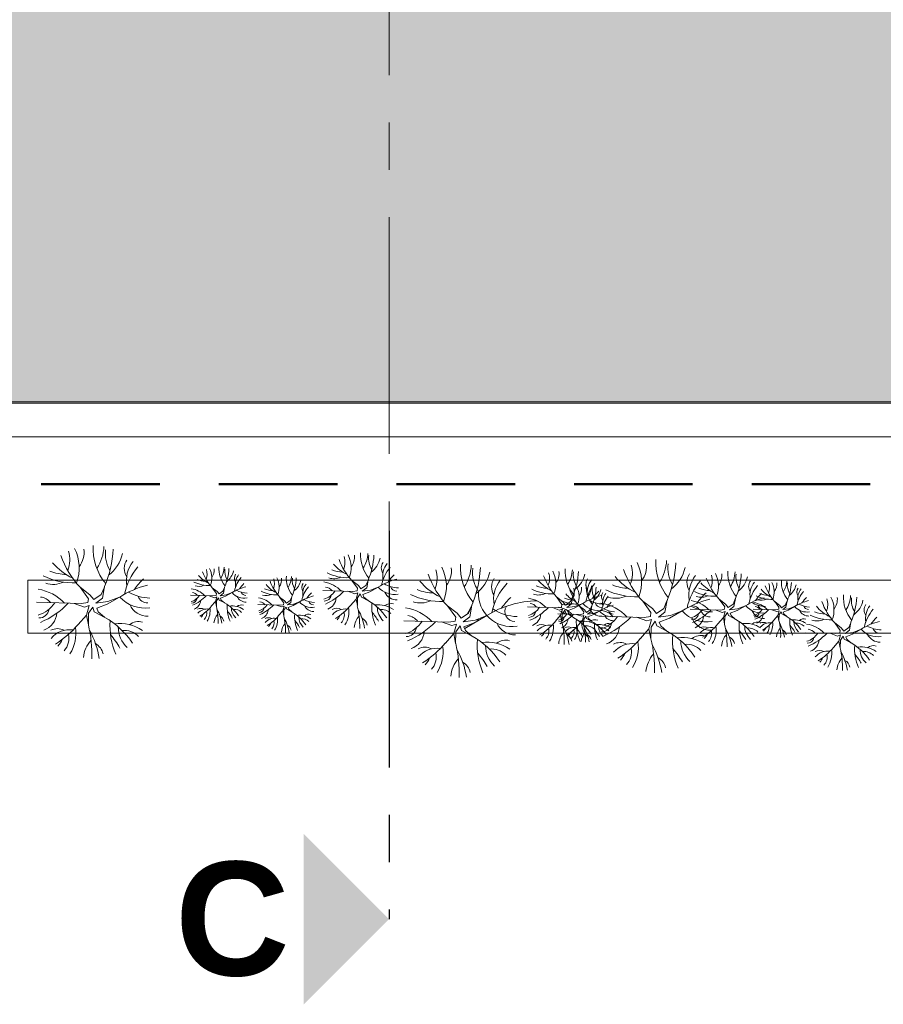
# Model space of a CAD drawing. Extents: x -25320 to 294860, y -9059 to 10983.
# Tile 47 of 58: x 26211 to 26302, y -5423 to -5319. Entities that reach past the tile are written whole.
import ezdxf

# ---------------------------------------------------------------- set-up
doc = ezdxf.new("R2010")
doc.units = 0
doc.header["$MEASUREMENT"] = 0
doc.linetypes.add('AXESx2', pattern=[4, 2.5, -0.5, 0.5, -0.5])
doc.linetypes.add('CACHE2', pattern=[0.1875, 0.125, -0.0625])
doc.layers.get('0').update_dxf_attribs({"color": 250, "lineweight": 0})
doc.layers.add('Aucune', color=7, linetype='Continuous', lineweight=5)
doc.styles.add('STYLE_GENERE_6', font='arialbd.ttf')

msp = doc.modelspace()

# ---------------------------------------------------------------- hatches: boundary and pattern name
h = msp.add_hatch(color=9)
h.dxf.hatch_style = 1
h.paths.add_polyline_path([(26313.92, -5235.77), (26148.71, -5235.77), (26148.71, -5315.55), (26209.88, -5315.55), (26209.88, -5358.9), (26315.53, -5358.9), (26315.53, -5318.54), (26315.53, -5237.92)])
h.paths.add_polyline_path([(26327.83, -5235.77), (26322.86, -5235.77), (26316.03, -5238.24), (26316.03, -5251.32), (26327.83, -5251.32)])
h.paths.add_polyline_path([(26319.83, -5235.77), (26314.55, -5235.77), (26315.66, -5237.26)])
h.paths.add_polyline_path([(26327.83, -5251.82), (26316.03, -5251.82), (26316.03, -5264.62), (26327.83, -5264.62)])
h.paths.add_polyline_path([(26327.83, -5265.12), (26316.03, -5265.12), (26316.03, -5277.92), (26327.83, -5277.92)])
h.paths.add_polyline_path([(26327.83, -5278.42), (26316.03, -5278.42), (26316.03, -5291.22), (26327.83, -5291.22)])
h.paths.add_polyline_path([(26327.83, -5291.72), (26316.03, -5291.72), (26316.03, -5304.52), (26327.83, -5304.52)])
h.paths.add_polyline_path([(26327.83, -5305.02), (26316.03, -5305.02), (26316.03, -5317.82), (26327.83, -5317.82)])
h.paths.add_polyline_path([(26327.83, -5319.09), (26316.03, -5319.09), (26316.03, -5331.84), (26327.83, -5331.84)])
h.paths.add_polyline_path([(26327.83, -5332.39), (26316.03, -5332.39), (26316.03, -5345.14), (26327.83, -5345.14)])
h.paths.add_polyline_path([(26327.83, -5345.69), (26316.03, -5345.69), (26316.03, -5358.44), (26327.83, -5358.44)])

# ---------------------------------------------------------------- linework, layer by layer
at = {"linetype": 'AXESx2', "ltscale": 10}
msp.add_line((26249.71, -5099.4), (26249.71, -5372.51), dxfattribs=at)
at = {"color": 253, "linetype": 'Continuous', "lineweight": 20}
for p, q in [((26209.88, -5358.9), (26328.33, -5358.9)), ((26209.88, -5359.05), (26315.53, -5359.05)), ((26206.3, -5362.59), (26328.24, -5362.59)), ((26211.58, -5377.73), (26211.58, -5383.32)), ((26325.74, -5377.73), (26211.58, -5377.73)), ((26211.58, -5377.73), (26328.32, -5377.73)), ((26246.48, -5378.29), (26245.79, -5377.77)), ((26246.37, -5378.57), (26245.79, -5377.77)), ((26247.27, -5378.28), (26247.5, -5377.75)), ((26247.36, -5378.54), (26247.51, -5377.71)), ((26218.14, -5379.26), (26217.11, -5378.47)), ((26217.98, -5379.68), (26217.11, -5378.47)), ((26219.33, -5379.24), (26219.68, -5378.45)), ((26219.46, -5379.63), (26219.69, -5378.38)), ((26231.57, -5378.91), (26231.06, -5378.52)), ((26231.49, -5379.12), (26231.06, -5378.52)), ((26231.57, -5378.91), (26231.78, -5379.18)), ((26231.78, -5379.18), (26232.17, -5378.9)), ((26232.17, -5378.9), (26232.34, -5378.51)), ((26232.23, -5379.1), (26232.34, -5378.48)), ((26242.73, -5378.82), (26245.89, -5378.92)), ((26245.37, -5378.9), (26246.09, -5379.16)), ((26245.89, -5378.92), (26246.34, -5378.85)), ((26246.34, -5378.85), (26246.37, -5378.57)), ((26246.48, -5378.29), (26246.75, -5378.64)), ((26246.75, -5378.64), (26247.27, -5378.28)), ((26247.36, -5378.54), (26246.89, -5378.88)), ((26246.89, -5378.88), (26247.75, -5378.78)), ((26248.57, -5378.46), (26247.68, -5378.97)), ((26247.75, -5378.78), (26248.57, -5378.46)), ((26217.93, -5380.09), (26217.98, -5379.68)), ((26218.14, -5379.26), (26218.56, -5379.78)), ((26218.56, -5379.78), (26219.33, -5379.24)), ((26219.46, -5379.63), (26218.77, -5380.14)), ((26218.77, -5380.14), (26220.05, -5379.98)), ((26221.28, -5379.5), (26219.95, -5380.27)), ((26220.05, -5379.98), (26221.28, -5379.5)), ((26228.76, -5379.31), (26231.13, -5379.38)), ((26230.74, -5379.37), (26231.28, -5379.57)), ((26230.95, -5380.48), (26231.39, -5379.98)), ((26231.13, -5379.38), (26231.47, -5379.33)), ((26231.28, -5379.57), (26231.53, -5379.49)), ((26231.39, -5379.98), (26231.53, -5379.49)), ((26231.39, -5379.98), (26231.49, -5380.5)), ((26231.47, -5379.33), (26231.49, -5379.12)), ((26231.51, -5379.89), (26231.49, -5380.5)), ((26231.72, -5379.58), (26231.51, -5379.89)), ((26231.8, -5379.82), (26231.72, -5379.58)), ((26231.8, -5379.82), (26232.37, -5380.12)), ((26232.23, -5379.1), (26231.88, -5379.36)), ((26231.88, -5379.36), (26232.52, -5379.28)), ((26232.47, -5379.42), (26231.93, -5379.62)), ((26231.93, -5379.62), (26232.01, -5379.82)), ((26232.34, -5380.1), (26232.01, -5379.82)), ((26233.14, -5379.04), (26232.47, -5379.42)), ((26232.52, -5379.28), (26233.14, -5379.04)), ((26238.69, -5379.89), (26238.17, -5379.5)), ((26238.61, -5380.1), (26238.17, -5379.5)), ((26238.69, -5379.89), (26238.89, -5380.16)), ((26238.89, -5380.16), (26239.28, -5379.88)), ((26239.28, -5379.88), (26239.45, -5379.49)), ((26239.35, -5380.08), (26239.46, -5379.46)), ((26245.65, -5380.39), (26246.23, -5379.72)), ((26246.09, -5379.16), (26246.42, -5379.06)), ((26246.23, -5379.72), (26246.42, -5379.06)), ((26246.23, -5379.72), (26246.37, -5380.41)), ((26246.39, -5379.6), (26246.37, -5380.41)), ((26246.68, -5379.18), (26246.39, -5379.6)), ((26246.79, -5379.5), (26246.68, -5379.18)), ((26246.79, -5379.5), (26247.54, -5379.9)), ((26247.68, -5378.97), (26246.96, -5379.24)), ((26246.96, -5379.24), (26247.07, -5379.5)), ((26247.5, -5379.88), (26247.07, -5379.5)), ((26268.07, -5380.01), (26267.38, -5379.48)), ((26267.96, -5380.29), (26267.38, -5379.48)), ((26268.35, -5380.36), (26268.86, -5379.99)), ((26268.86, -5379.99), (26269.09, -5379.47)), ((26268.95, -5380.26), (26269.1, -5379.43)), ((26277.51, -5380.73), (26276.49, -5379.94)), ((26277.36, -5381.15), (26276.49, -5379.94)), ((26278.7, -5380.71), (26279.05, -5379.92)), ((26278.84, -5381.1), (26279.06, -5379.85)), ((26285.24, -5380.25), (26284.56, -5379.73)), ((26285.14, -5380.53), (26284.56, -5379.73)), ((26286.03, -5380.24), (26286.26, -5379.71)), ((26286.12, -5380.51), (26286.27, -5379.67)), ((26290.95, -5380.38), (26290.43, -5379.99)), ((26290.87, -5380.59), (26290.43, -5379.99)), ((26291.54, -5380.37), (26291.71, -5379.98)), ((26291.61, -5380.57), (26291.72, -5379.95)), ((26212.52, -5380.04), (26217.25, -5380.2)), ((26216.47, -5380.17), (26217.57, -5380.56)), ((26217.25, -5380.2), (26217.93, -5380.09)), ((26217.57, -5380.56), (26218.05, -5380.41)), ((26217.78, -5381.4), (26218.05, -5380.41)), ((26218.44, -5380.59), (26218.01, -5381.21)), ((26218.6, -5381.07), (26218.44, -5380.59)), ((26219.95, -5380.27), (26218.86, -5380.68)), ((26218.86, -5380.68), (26219.02, -5381.07)), ((26235.88, -5380.29), (26238.24, -5380.36)), ((26237.85, -5380.35), (26238.4, -5380.55)), ((26238.06, -5381.46), (26238.5, -5380.96)), ((26238.24, -5380.36), (26238.58, -5380.31)), ((26238.4, -5380.55), (26238.64, -5380.47)), ((26238.5, -5380.96), (26238.64, -5380.47)), ((26238.5, -5380.96), (26238.61, -5381.48)), ((26238.58, -5380.31), (26238.61, -5380.1)), ((26238.62, -5380.87), (26238.61, -5381.48)), ((26238.84, -5380.56), (26238.62, -5380.87)), ((26238.92, -5380.8), (26238.84, -5380.56)), ((26238.92, -5380.8), (26239.48, -5381.1)), ((26239.35, -5380.08), (26239, -5380.34)), ((26239, -5380.34), (26239.64, -5380.26)), ((26239.59, -5380.4), (26239.05, -5380.6)), ((26239.05, -5380.6), (26239.13, -5380.8)), ((26239.45, -5381.08), (26239.13, -5380.8)), ((26240.26, -5380.02), (26239.59, -5380.4)), ((26239.64, -5380.26), (26240.26, -5380.02)), ((26256.9, -5381.22), (26255.88, -5380.43)), ((26256.75, -5381.64), (26255.88, -5380.43)), ((26258.09, -5381.2), (26258.44, -5380.41)), ((26258.23, -5381.59), (26258.45, -5380.35)), ((26264.32, -5380.53), (26267.48, -5380.63)), ((26266.96, -5380.62), (26267.68, -5380.88)), ((26267.48, -5380.63), (26267.93, -5380.57)), ((26267.68, -5380.88), (26268.01, -5380.78)), ((26267.82, -5381.43), (26268.01, -5380.78)), ((26267.93, -5380.57), (26267.96, -5380.29)), ((26268.27, -5380.9), (26267.98, -5381.31)), ((26268.07, -5380.01), (26268.35, -5380.36)), ((26268.38, -5381.22), (26268.27, -5380.9)), ((26268.95, -5380.26), (26268.48, -5380.6)), ((26268.48, -5380.6), (26269.34, -5380.49)), ((26269.27, -5380.68), (26268.55, -5380.95)), ((26268.55, -5380.95), (26268.66, -5381.22)), ((26270.16, -5380.17), (26269.27, -5380.68)), ((26269.34, -5380.49), (26270.16, -5380.17)), ((26270.34, -5380.87), (26269.82, -5380.48)), ((26270.26, -5381.08), (26269.82, -5380.48)), ((26270.34, -5380.87), (26270.54, -5381.14)), ((26270.54, -5381.14), (26270.93, -5380.86)), ((26270.93, -5380.86), (26271.1, -5380.47)), ((26271, -5381.06), (26271.11, -5380.44)), ((26271.91, -5381), (26271.24, -5381.38)), ((26271.29, -5381.24), (26271.91, -5381)), ((26277.51, -5380.73), (26277.93, -5381.25)), ((26277.93, -5381.25), (26278.7, -5380.71)), ((26280.66, -5380.97), (26279.32, -5381.74)), ((26279.42, -5381.45), (26280.66, -5380.97)), ((26281.49, -5380.78), (26284.65, -5380.88)), ((26284.13, -5380.86), (26284.86, -5381.12)), ((26284.65, -5380.88), (26285.1, -5380.81)), ((26284.86, -5381.12), (26285.18, -5381.02)), ((26285, -5381.68), (26285.18, -5381.02)), ((26285.1, -5380.81), (26285.14, -5380.53)), ((26285.24, -5380.25), (26285.52, -5380.6)), ((26285.52, -5380.6), (26286.03, -5380.24)), ((26286.12, -5380.51), (26285.66, -5380.85)), ((26285.66, -5380.85), (26286.51, -5380.74)), ((26286.45, -5380.93), (26285.72, -5381.2)), ((26287.34, -5380.42), (26286.45, -5380.93)), ((26286.51, -5380.74), (26287.34, -5380.42)), ((26288.14, -5380.78), (26290.5, -5380.85)), ((26290.11, -5380.84), (26290.66, -5381.04)), ((26290.5, -5380.85), (26290.84, -5380.8)), ((26290.66, -5381.04), (26290.9, -5380.96)), ((26290.76, -5381.45), (26290.9, -5380.96)), ((26290.84, -5380.8), (26290.87, -5380.59)), ((26290.95, -5380.38), (26291.15, -5380.65)), ((26291.15, -5380.65), (26291.54, -5380.37)), ((26291.61, -5380.57), (26291.26, -5380.83)), ((26291.26, -5380.83), (26291.9, -5380.75)), ((26291.85, -5380.89), (26291.3, -5381.09)), ((26292.52, -5380.51), (26291.85, -5380.89)), ((26291.9, -5380.75), (26292.52, -5380.51)), ((26216.9, -5382.4), (26217.78, -5381.4)), ((26217.78, -5381.4), (26217.98, -5382.44)), ((26218.01, -5381.21), (26217.98, -5382.44)), ((26218.6, -5381.07), (26219.73, -5381.67)), ((26219.67, -5381.64), (26219.02, -5381.07)), ((26251.28, -5382), (26256.02, -5382.16)), ((26256.02, -5382.16), (26256.7, -5382.05)), ((26256.7, -5382.05), (26256.75, -5381.64)), ((26256.9, -5381.22), (26257.32, -5381.74)), ((26257.32, -5381.74), (26258.09, -5381.2)), ((26258.23, -5381.59), (26257.53, -5382.11)), ((26257.53, -5382.11), (26259.33, -5381.88)), ((26260.05, -5381.46), (26257.7, -5382.81)), ((26258.81, -5381.94), (26260.05, -5381.46)), ((26267.24, -5382.1), (26267.82, -5381.43)), ((26267.53, -5381.27), (26269.89, -5381.34)), ((26267.82, -5381.43), (26267.96, -5382.13)), ((26267.98, -5381.31), (26267.96, -5382.13)), ((26268.38, -5381.22), (26269.13, -5381.61)), ((26269.09, -5381.59), (26268.66, -5381.22)), ((26269.5, -5381.33), (26270.05, -5381.53)), ((26269.71, -5382.44), (26270.15, -5381.94)), ((26269.89, -5381.34), (26270.23, -5381.29)), ((26270.05, -5381.53), (26270.29, -5381.45)), ((26270.15, -5381.94), (26270.29, -5381.45)), ((26270.15, -5381.94), (26270.25, -5382.46)), ((26270.23, -5381.29), (26270.26, -5381.08)), ((26270.27, -5381.85), (26270.25, -5382.46)), ((26270.49, -5381.54), (26270.27, -5381.85)), ((26270.57, -5381.78), (26270.49, -5381.54)), ((26270.57, -5381.78), (26271.13, -5382.08)), ((26271, -5381.06), (26270.65, -5381.32)), ((26270.65, -5381.32), (26271.29, -5381.24)), ((26271.24, -5381.38), (26270.7, -5381.58)), ((26270.7, -5381.58), (26270.78, -5381.78)), ((26271.1, -5382.06), (26270.78, -5381.78)), ((26271.89, -5381.51), (26276.63, -5381.67)), ((26275.85, -5381.64), (26276.94, -5382.03)), ((26276.63, -5381.67), (26277.31, -5381.56)), ((26276.94, -5382.03), (26277.43, -5381.88)), ((26277.15, -5382.87), (26277.43, -5381.88)), ((26277.31, -5381.56), (26277.36, -5381.15)), ((26277.82, -5382.06), (26277.38, -5382.68)), ((26277.98, -5382.55), (26277.82, -5382.06)), ((26278.84, -5381.1), (26278.14, -5381.62)), ((26278.14, -5381.62), (26279.42, -5381.45)), ((26279.32, -5381.74), (26278.23, -5382.15)), ((26284.41, -5382.35), (26285, -5381.68)), ((26285, -5381.68), (26285.13, -5382.37)), ((26285.15, -5381.56), (26285.13, -5382.37)), ((26285.44, -5381.15), (26285.15, -5381.56)), ((26285.55, -5381.47), (26285.44, -5381.15)), ((26285.55, -5381.47), (26286.3, -5381.86)), ((26285.72, -5381.2), (26285.83, -5381.46)), ((26286.26, -5381.84), (26285.83, -5381.46)), ((26290.32, -5381.95), (26290.76, -5381.45)), ((26290.76, -5381.45), (26290.86, -5381.97)), ((26290.88, -5381.36), (26290.86, -5381.97)), ((26291.1, -5381.05), (26290.88, -5381.36)), ((26291.18, -5381.29), (26291.1, -5381.05)), ((26291.18, -5381.29), (26291.74, -5381.59)), ((26291.3, -5381.09), (26291.39, -5381.29)), ((26291.71, -5381.57), (26291.39, -5381.29)), ((26255.24, -5382.13), (26256.33, -5382.52)), ((26256.33, -5382.52), (26256.82, -5382.37)), ((26256.54, -5383.36), (26256.82, -5382.37)), ((26257.21, -5382.55), (26256.77, -5383.17)), ((26257.37, -5383.04), (26257.21, -5382.55)), ((26257.37, -5383.04), (26258.49, -5383.63)), ((26258.71, -5382.23), (26257.62, -5382.64)), ((26257.62, -5382.64), (26257.79, -5383.03)), ((26258.43, -5383.6), (26257.79, -5383.03)), ((26276.27, -5383.87), (26277.15, -5382.87)), ((26277.15, -5382.87), (26277.35, -5383.91)), ((26277.38, -5382.68), (26277.35, -5383.91)), ((26277.98, -5382.55), (26279.1, -5383.14)), ((26278.23, -5382.15), (26278.4, -5382.54)), ((26279.04, -5383.11), (26278.4, -5382.54)), ((26297.44, -5382.75), (26296.75, -5382.22)), ((26297.33, -5383.03), (26296.75, -5382.22)), ((26297.3, -5383.3), (26297.33, -5383.03)), ((26297.44, -5382.75), (26297.71, -5383.1)), ((26297.71, -5383.1), (26298.23, -5382.73)), ((26298.32, -5383), (26297.85, -5383.34)), ((26298.23, -5382.73), (26298.46, -5382.21)), ((26298.32, -5383), (26298.47, -5382.16)), ((26299.53, -5382.91), (26298.64, -5383.42)), ((26298.71, -5383.23), (26299.53, -5382.91)), ((26211.58, -5383.32), (26325.74, -5383.32)), ((26211.58, -5383.32), (26325.58, -5383.32)), ((26255.66, -5384.36), (26256.54, -5383.36)), ((26256.54, -5383.36), (26256.74, -5384.4)), ((26256.77, -5383.17), (26256.74, -5384.4)), ((26293.69, -5383.27), (26296.84, -5383.37)), ((26296.33, -5383.36), (26297.05, -5383.62)), ((26296.84, -5383.37), (26297.3, -5383.3)), ((26297.05, -5383.62), (26297.38, -5383.51)), ((26297.19, -5384.17), (26297.38, -5383.51)), ((26297.35, -5384.05), (26297.33, -5384.87)), ((26297.64, -5383.64), (26297.35, -5384.05)), ((26297.75, -5383.96), (26297.64, -5383.64)), ((26297.75, -5383.96), (26298.49, -5384.35)), ((26297.85, -5383.34), (26298.71, -5383.23)), ((26298.64, -5383.42), (26297.91, -5383.69)), ((26297.91, -5383.69), (26298.03, -5383.95)), ((26298.46, -5384.33), (26298.03, -5383.95)), ((26296.61, -5384.84), (26297.19, -5384.17)), ((26297.19, -5384.17), (26297.33, -5384.87))]:
    msp.add_line(p, q, dxfattribs=at)
at = {"linetype": 'CACHE2', "lineweight": 50, "ltscale": 100}
msp.add_line((26488.01, -5367.58), (26137.81, -5367.58), dxfattribs=at)
at = {"linetype": 'AXESx2', "lineweight": 30, "ltscale": 10}
msp.add_line((26249.71, -5372.51), (26249.71, -5413.52), dxfattribs=at)
at = {"color": 253, "linetype": 'Continuous', "lineweight": 20}
for centre, radius, start, end in [((26213.03, -5375.56), 2.99, 337.868, 17.4539), ((26212.58, -5376.41), 4.43, 338.9231, 27.1434), ((26214.92, -5374.74), 2.61, 323.1198, 6.3155), ((26224.28, -5374.4), 5.79, 176.6114, 219.4557), ((26215.03, -5373.96), 4.6, 326.7916, 357.4658), ((26209.09, -5373.84), 11.53, 336.7777, 357.021), ((26223.32, -5374.92), 3.55, 173.3952, 210.402), ((26224.2, -5371.89), 9.68, 199.569, 222.8565), ((26217.84, -5374.12), 3.82, 306.5637, 348.1078), ((26223.35, -5376.48), 1.58, 146.0707, 212.3963), ((26225.28, -5377.79), 3.29, 141.8825, 189.8004), ((26250.52, -5373.38), 6.45, 199.569, 222.8565), ((26243.07, -5375.83), 1.99, 337.868, 17.4539), ((26242.77, -5376.4), 2.95, 338.9231, 27.1434), ((26244.33, -5375.28), 1.74, 323.1198, 6.3155), ((26250.57, -5375.05), 3.86, 176.6114, 219.4557), ((26244.41, -5374.76), 3.07, 326.7916, 357.4658), ((26240.44, -5374.68), 7.69, 336.7777, 357.021), ((26249.93, -5375.4), 2.37, 173.3952, 210.402), ((26246.28, -5374.87), 2.55, 306.5637, 348.1078), ((26283.66, -5375.87), 5.79, 176.6114, 219.4557), ((26274.41, -5375.43), 4.6, 326.7916, 357.4658), ((26215.86, -5371.89), 5.24, 248.2667, 267.9274), ((26219.16, -5371.68), 6.49, 220.2933, 244.1841), ((26228.28, -5380.59), 6.63, 139.9749, 167.9252), ((26234.6, -5375.23), 4.84, 199.569, 222.8565), ((26229.02, -5377.06), 1.49, 337.868, 17.4539), ((26228.79, -5377.49), 2.21, 338.9231, 27.1434), ((26229.96, -5376.66), 1.3, 323.1198, 6.3155), ((26234.64, -5376.48), 2.89, 176.6114, 219.4557), ((26230.02, -5376.26), 2.3, 326.7916, 357.4658), ((26227.05, -5376.2), 5.77, 336.7777, 357.021), ((26234.16, -5376.75), 1.78, 173.3952, 210.402), ((26231.42, -5376.35), 1.91, 306.5637, 348.1078), ((26244.96, -5373.38), 3.49, 248.2667, 267.9274), ((26247.16, -5373.24), 4.32, 220.2933, 244.1841), ((26249.95, -5376.44), 1.05, 146.0707, 212.3963), ((26253.23, -5379.18), 4.42, 139.9749, 167.9252), ((26251.23, -5377.32), 2.19, 141.8825, 189.8004), ((26251.8, -5377.52), 2.99, 337.868, 17.4539), ((26251.34, -5378.38), 4.43, 338.9231, 27.1434), ((26253.69, -5376.7), 2.61, 323.1198, 6.3155), ((26263.05, -5376.36), 5.79, 176.6114, 219.4557), ((26253.8, -5375.92), 4.6, 326.7916, 357.4658), ((26247.85, -5375.8), 11.53, 331.7752, 357.021), ((26262.08, -5376.88), 3.55, 173.3952, 215.0009), ((26256.61, -5376.08), 3.82, 306.5637, 348.1078), ((26264.36, -5378.11), 2.95, 338.9231, 27.1434), ((26265.92, -5377), 1.74, 323.1198, 6.3155), ((26272.16, -5376.77), 3.86, 176.6114, 219.4557), ((26266, -5376.48), 3.07, 326.7916, 357.4658), ((26262.03, -5376.39), 7.69, 336.7777, 357.021), ((26271.52, -5377.12), 2.37, 173.3952, 210.402), ((26283.58, -5373.36), 9.68, 199.569, 222.8565), ((26272.41, -5377.03), 2.99, 337.868, 17.4539), ((26271.95, -5377.89), 4.43, 338.9231, 27.1434), ((26274.29, -5376.21), 2.61, 323.1198, 6.3155), ((26268.46, -5375.31), 11.53, 336.7777, 357.021), ((26282.69, -5376.39), 3.55, 173.3952, 210.402), ((26277.22, -5375.59), 3.82, 306.5637, 348.1078), ((26289.34, -5377.01), 3.86, 176.6114, 219.4557), ((26283.17, -5376.72), 3.07, 326.7916, 357.4658), ((26216.46, -5370.48), 7.53, 244.3449, 271.8835), ((26227.93, -5382.15), 6.15, 132.048, 145.8622), ((26230.73, -5374.52), 3.77, 244.3449, 271.8835), ((26230.43, -5375.23), 2.62, 248.2667, 267.9274), ((26232.08, -5375.12), 3.24, 220.2933, 244.1841), ((26234.18, -5377.52), 0.79, 146.0707, 212.3963), ((26236.64, -5379.58), 3.32, 139.9749, 167.9252), ((26235.14, -5378.18), 1.65, 141.8825, 189.8004), ((26241.72, -5376.21), 4.84, 199.569, 222.8565), ((26236.13, -5378.04), 1.49, 337.868, 17.4539), ((26235.91, -5378.47), 2.21, 338.9231, 27.1434), ((26237.08, -5377.64), 1.3, 323.1198, 6.3155), ((26241.76, -5377.46), 2.89, 176.6114, 219.4557), ((26237.13, -5377.24), 2.3, 326.7916, 357.4658), ((26234.16, -5377.18), 5.77, 336.7777, 357.021), ((26241.28, -5377.73), 1.78, 173.3952, 210.402), ((26238.54, -5377.33), 1.91, 306.5637, 348.1078), ((26242.32, -5381.16), 3.29, 43.7846, 81.0925), ((26245.36, -5372.44), 5.02, 244.3449, 271.8835), ((26243.89, -5375.84), 1.73, 252.334, 295.0906), ((26252.16, -5384.16), 6.74, 104.0359, 122.1743), ((26253, -5380.22), 4.1, 132.048, 145.8622), ((26257.92, -5373.64), 6.49, 220.2933, 244.1841), ((26262.97, -5373.85), 9.68, 199.569, 222.8565), ((26262.12, -5378.44), 1.58, 146.0707, 212.3963), ((26264.04, -5379.75), 3.29, 141.8825, 189.8004), ((26268.75, -5374.95), 4.32, 220.2933, 244.1841), ((26272.11, -5375.09), 6.45, 199.569, 222.8565), ((26264.66, -5377.54), 1.99, 337.868, 17.4539), ((26267.87, -5376.58), 2.55, 306.5637, 348.1078), ((26271.54, -5378.16), 1.05, 146.0707, 212.3963), ((26272.82, -5379.03), 2.19, 141.8825, 189.8004), ((26278.53, -5373.15), 6.49, 220.2933, 244.1841), ((26282.73, -5377.95), 1.58, 146.0707, 212.3963), ((26287.65, -5382.06), 6.63, 139.9749, 167.9252), ((26284.65, -5379.26), 3.29, 141.8825, 189.8004), ((26289.28, -5375.34), 6.45, 199.569, 222.8565), ((26281.84, -5377.79), 1.99, 337.868, 17.4539), ((26281.53, -5378.36), 2.95, 338.9231, 27.1434), ((26283.1, -5377.24), 1.74, 323.1198, 6.3155), ((26279.21, -5376.64), 7.69, 336.7777, 357.021), ((26288.69, -5377.36), 2.37, 173.3952, 210.402), ((26285.04, -5376.83), 2.55, 306.5637, 348.1078), ((26288.72, -5378.4), 1.05, 146.0707, 212.3963), ((26290, -5379.28), 2.19, 141.8825, 189.8004), ((26294.02, -5377.95), 2.89, 176.6114, 219.4557), ((26289.39, -5377.73), 2.3, 326.7916, 357.4658), ((26211.91, -5383.56), 4.94, 43.7846, 81.0925), ((26214.26, -5375.58), 2.59, 252.334, 295.0906), ((26226.67, -5388.06), 10.11, 104.0359, 122.1743), ((26228.46, -5381.06), 2.47, 43.7846, 81.0925), ((26229.63, -5377.08), 1.3, 252.334, 295.0906), ((26235.84, -5383.31), 5.05, 104.0359, 122.1743), ((26234.79, -5376.72), 2.37, 240.1968, 268.7653), ((26236.46, -5380.36), 3.07, 132.048, 145.8622), ((26237.85, -5375.5), 3.77, 244.3449, 271.8835), ((26237.55, -5376.21), 2.62, 248.2667, 267.9274), ((26239.2, -5376.1), 3.24, 220.2933, 244.1841), ((26241.29, -5378.5), 0.79, 146.0707, 212.3963), ((26243.75, -5380.56), 3.32, 139.9749, 167.9252), ((26242.25, -5379.16), 1.65, 141.8825, 189.8004), ((26242.25, -5377.7), 2.11, 286.1144, 326.705), ((26240.69, -5374.83), 5.88, 293.0614, 316.3751), ((26242.89, -5379.47), 1.02, 37.6862, 83.3208), ((26250.32, -5376.88), 2.35, 221.9906, 279.0624), ((26250.77, -5375.37), 3.16, 240.1968, 268.7653), ((26250.53, -5378.17), 0.701, 198.599, 270.6709), ((26254.63, -5373.85), 5.24, 248.2667, 267.9274), ((26262.67, -5379.1), 3.53, 177.3831, 279.0624), ((26267.04, -5382.55), 6.63, 137.1708, 167.9252), ((26266.95, -5374.16), 5.02, 244.3449, 271.8835), ((26266.55, -5375.09), 3.49, 248.2667, 267.9274), ((26273.37, -5377.19), 4.84, 199.569, 222.8565), ((26267.78, -5379.02), 1.49, 337.868, 17.4539), ((26267.56, -5379.45), 2.21, 338.9231, 27.1434), ((26268.73, -5378.62), 1.3, 323.1198, 6.3155), ((26274.82, -5380.9), 4.42, 139.9749, 167.9252), ((26273.41, -5378.44), 2.89, 176.6114, 219.4557), ((26268.78, -5378.22), 2.3, 326.7916, 357.4658), ((26265.81, -5378.16), 5.77, 336.7777, 357.021), ((26272.92, -5378.71), 1.78, 173.3952, 210.402), ((26274.59, -5381.94), 4.1, 132.048, 145.8622), ((26270.19, -5378.31), 1.91, 306.5637, 348.1078), ((26275.84, -5371.95), 7.53, 244.3449, 271.8835), ((26275.23, -5373.36), 5.24, 248.2667, 267.9274), ((26284.12, -5374.4), 5.02, 244.3449, 271.8835), ((26283.72, -5375.34), 3.49, 248.2667, 267.9274), ((26285.92, -5375.2), 4.32, 220.2933, 244.1841), ((26292, -5381.14), 4.42, 139.9749, 167.9252), ((26291.45, -5376.59), 3.24, 220.2933, 244.1841), ((26293.98, -5376.7), 4.84, 199.569, 222.8565), ((26288.39, -5378.53), 1.49, 337.868, 17.4539), ((26288.16, -5378.96), 2.21, 338.9231, 27.1434), ((26289.34, -5378.13), 1.3, 323.1198, 6.3155), ((26286.42, -5377.67), 5.77, 336.7777, 357.021), ((26293.53, -5378.22), 1.78, 173.3952, 210.402), ((26290.8, -5377.82), 1.91, 306.5637, 348.1078), ((26293.55, -5378.99), 0.79, 146.0707, 212.3963), ((26296.01, -5381.05), 3.32, 139.9749, 167.9252), ((26294.51, -5379.65), 1.65, 141.8825, 189.8004), ((26212.76, -5381.02), 1.53, 37.6862, 83.3208), ((26223.91, -5377.14), 3.53, 221.9906, 279.0624), ((26224.58, -5374.87), 4.74, 240.1968, 268.7653), ((26224.23, -5379.08), 1.05, 198.599, 270.6709), ((26228.4, -5378.47), 1.58, 286.1144, 326.705), ((26228.89, -5379.61), 0.53, 268.6971, 352.4293), ((26227.23, -5376.32), 4.41, 293.0614, 316.3751), ((26228.88, -5379.8), 0.765, 37.6862, 83.3208), ((26228.77, -5379.79), 1.06, 290.8445, 354.8699), ((26234.45, -5377.86), 1.76, 221.9906, 279.0624), ((26234.61, -5379.01), 1.03, 204.1006, 272.1743), ((26234.61, -5378.82), 0.526, 198.599, 270.6709), ((26235.57, -5382.04), 2.47, 43.7846, 81.0925), ((26236.75, -5378.06), 1.3, 252.334, 295.0906), ((26242.95, -5384.29), 5.05, 104.0359, 122.1743), ((26241.9, -5377.7), 2.37, 240.1968, 268.7653), ((26243.58, -5381.34), 3.07, 132.048, 145.8622), ((26241.73, -5379.8), 0.526, 198.599, 270.6709), ((26242.9, -5379.22), 0.707, 268.6971, 352.4293), ((26242.74, -5379.46), 1.41, 290.8445, 354.8699), ((26244.74, -5384.84), 5.67, 33.5211, 60.5113), ((26250.53, -5378.43), 1.38, 204.1006, 272.1743), ((26255.23, -5372.44), 7.53, 244.3449, 271.8835), ((26253.03, -5377.54), 2.59, 252.334, 295.0906), ((26265.43, -5390.02), 10.11, 90.4653, 122.1743), ((26266.69, -5384.11), 6.15, 132.048, 145.8622), ((26263.92, -5382.88), 3.29, 43.7846, 81.0925), ((26265.48, -5377.56), 1.73, 252.334, 295.0906), ((26269.5, -5376.48), 3.77, 244.3449, 271.8835), ((26269.2, -5377.19), 2.62, 248.2667, 267.9274), ((26270.85, -5377.08), 3.24, 220.2933, 244.1841), ((26273.75, -5385.88), 6.74, 104.0359, 122.1743), ((26272.36, -5377.08), 3.16, 240.1968, 268.7653), ((26272.94, -5379.48), 0.79, 146.0707, 212.3963), ((26275.4, -5381.54), 3.32, 139.9749, 167.9252), ((26273.9, -5380.14), 1.65, 141.8825, 189.8004), ((26273.64, -5377.05), 2.59, 252.334, 295.0906), ((26286.04, -5389.53), 10.11, 104.0359, 122.1743), ((26281.09, -5383.12), 3.29, 43.7846, 81.0925), ((26282.66, -5377.8), 1.73, 252.334, 295.0906), ((26287.3, -5383.62), 6.15, 132.048, 145.8622), ((26290.93, -5386.12), 6.74, 104.0359, 122.1743), ((26291.77, -5382.18), 4.1, 132.048, 145.8622), ((26290.11, -5375.99), 3.77, 244.3449, 271.8835), ((26289.01, -5378.55), 1.3, 252.334, 295.0906), ((26289.81, -5376.7), 2.62, 248.2667, 267.9274), ((26295.21, -5384.78), 5.05, 104.0359, 122.1743), ((26295.84, -5381.83), 3.07, 132.048, 145.8622), ((26301.48, -5377.83), 6.45, 199.569, 222.8565), ((26294.03, -5380.28), 1.99, 337.868, 17.4539), ((26293.73, -5380.85), 2.95, 338.9231, 27.1434), ((26295.29, -5379.74), 1.74, 323.1198, 6.3155), ((26301.53, -5379.51), 3.86, 176.6114, 219.4557), ((26295.36, -5379.21), 3.07, 326.7916, 357.4658), ((26291.4, -5379.13), 7.69, 336.7777, 357.021), ((26300.89, -5379.86), 2.37, 173.3952, 210.402), ((26297.24, -5379.32), 2.55, 306.5637, 348.1078), ((26211.8, -5378.37), 3.16, 286.1144, 326.705), ((26212.78, -5380.65), 1.06, 268.6971, 352.4293), ((26209.46, -5374.06), 8.83, 293.0614, 316.3751), ((26224.23, -5379.46), 2.07, 204.1006, 272.1743), ((26229.86, -5381.46), 0.754, 62.3217, 118.1159), ((26230.51, -5382.04), 1.28, 81.7285, 139.9992), ((26227.21, -5377.4), 4.85, 301.603, 320.4762), ((26229.52, -5381.22), 0.947, 316.6523, 12.8043), ((26228.82, -5380.96), 2.01, 327.6382, 8.8421), ((26224.59, -5382.13), 7.09, 358.6734, 13.2839), ((26227.53, -5383.02), 4.6, 9.2654, 28.7876), ((26230.27, -5383.82), 4.25, 33.5211, 60.5113), ((26236.3, -5380.59), 3.67, 175.2634, 203.4513), ((26228.91, -5384.23), 4.94, 30.4625, 40.5768), ((26233.14, -5382.59), 2.15, 55.9619, 97.2625), ((26234.52, -5380.62), 1.45, 179.7912, 227.9098), ((26233.38, -5381.84), 1.04, 43.6228, 96.1116), ((26234.13, -5381.07), 0.739, 73.3924, 129.1288), ((26235.52, -5379.45), 1.58, 286.1144, 326.705), ((26236.01, -5380.59), 0.53, 268.6971, 352.4293), ((26234.35, -5377.3), 4.41, 293.0614, 316.3751), ((26236, -5380.78), 0.765, 37.6862, 83.3208), ((26235.89, -5380.77), 1.06, 290.8445, 354.8699), ((26241.57, -5378.84), 1.76, 221.9906, 279.0624), ((26241.73, -5379.99), 1.03, 204.1006, 272.1743), ((26244.2, -5381.69), 1, 62.3217, 118.1159), ((26245.06, -5382.47), 1.71, 81.7285, 139.9992), ((26240.66, -5376.27), 6.47, 301.603, 320.4762), ((26242.81, -5381.02), 2.67, 327.6382, 8.8421), ((26237.16, -5382.59), 9.46, 358.6734, 13.2839), ((26241.08, -5383.77), 6.13, 9.2654, 28.7876), ((26252.79, -5380.53), 4.9, 175.2634, 203.4513), ((26248.57, -5383.19), 2.87, 55.9619, 97.2625), ((26250.41, -5380.57), 1.94, 179.7912, 227.9098), ((26248.89, -5382.19), 1.38, 43.6228, 96.1116), ((26249.89, -5381.17), 0.985, 73.3924, 129.1288), ((26250.68, -5385.52), 4.94, 43.7846, 81.0925), ((26263.34, -5376.83), 4.74, 235.5809, 268.7653), ((26262.99, -5381.04), 1.05, 147.6163, 270.6709), ((26263.84, -5379.42), 2.11, 286.1144, 326.705), ((26264.49, -5380.94), 0.707, 268.6971, 352.4293), ((26262.28, -5376.54), 5.88, 293.0614, 316.3751), ((26264.48, -5381.19), 1.02, 37.6862, 83.3208), ((26267.22, -5383.02), 2.47, 43.7846, 81.0925), ((26267.65, -5381.76), 0.765, 37.6862, 83.3208), ((26268.4, -5379.04), 1.3, 252.334, 295.0906), ((26271.91, -5378.6), 2.35, 221.9906, 279.0624), ((26272.12, -5380.14), 1.38, 204.1006, 272.1743), ((26272.13, -5379.89), 0.701, 198.599, 270.6709), ((26274.6, -5385.27), 5.05, 104.0359, 122.1743), ((26273.22, -5379.82), 1.76, 221.9906, 279.0624), ((26271.29, -5385.03), 4.94, 43.7846, 81.0925), ((26272.13, -5382.49), 1.53, 37.6862, 83.3208), ((26273.55, -5378.68), 2.37, 240.1968, 268.7653), ((26275.23, -5382.32), 3.07, 132.048, 145.8622), ((26273.38, -5380.78), 0.526, 198.599, 270.6709), ((26283.28, -5378.61), 3.53, 221.9906, 279.0624), ((26283.95, -5376.34), 4.74, 240.1968, 268.7653), ((26281.02, -5379.66), 2.11, 286.1144, 326.705), ((26279.45, -5376.79), 5.88, 293.0614, 316.3751), ((26281.65, -5381.43), 1.02, 37.6862, 83.3208), ((26283.6, -5380.55), 1.05, 198.599, 270.6709), ((26289.09, -5378.84), 2.35, 221.9906, 279.0624), ((26289.53, -5377.33), 3.16, 240.1968, 268.7653), ((26289.3, -5380.39), 1.38, 204.1006, 272.1743), ((26287.83, -5382.53), 2.47, 43.7846, 81.0925), ((26287.78, -5379.94), 1.58, 286.1144, 326.705), ((26286.6, -5377.79), 4.41, 293.0614, 316.3751), ((26288.26, -5381.27), 0.765, 37.6862, 83.3208), ((26289.3, -5380.13), 0.701, 198.599, 270.6709), ((26293.83, -5379.33), 1.76, 221.9906, 279.0624), ((26294.16, -5378.19), 2.37, 240.1968, 268.7653), ((26293.99, -5380.48), 1.03, 204.1006, 272.1743), ((26293.99, -5380.29), 0.526, 198.599, 270.6709), ((26298.11, -5377.69), 4.32, 220.2933, 244.1841), ((26300.91, -5380.89), 1.05, 146.0707, 212.3963), ((26304.19, -5383.64), 4.42, 139.9749, 167.9252), ((26302.19, -5381.77), 2.19, 141.8825, 189.8004), ((26212.54, -5381.01), 2.12, 290.8445, 354.8699), ((26215.54, -5389.07), 8.51, 33.5211, 60.5113), ((26227.61, -5382.62), 7.35, 175.2634, 203.4513), ((26228.38, -5380.33), 1.98, 318.8432, 331.8454), ((26232.84, -5382.38), 1.61, 138.4395, 174.7346), ((26231.48, -5382.21), 0.812, 12.2646, 61.6468), ((26236.98, -5382.44), 0.754, 62.3217, 118.1159), ((26237.62, -5383.02), 1.28, 81.7285, 139.9992), ((26234.32, -5378.38), 4.85, 301.603, 320.4762), ((26236.64, -5382.2), 0.947, 316.6523, 12.8043), ((26235.94, -5381.94), 2.01, 327.6382, 8.8421), ((26231.7, -5383.11), 7.09, 358.6734, 13.2839), ((26234.64, -5384), 4.6, 9.2654, 28.7876), ((26237.39, -5384.8), 4.25, 33.5211, 60.5113), ((26243.42, -5381.57), 3.67, 175.2634, 203.4513), ((26236.02, -5385.21), 4.94, 30.4625, 40.5768), ((26240.25, -5383.57), 2.15, 55.9619, 97.2625), ((26241.64, -5381.6), 1.45, 179.7912, 227.9098), ((26240.5, -5382.82), 1.04, 43.6228, 96.1116), ((26241.25, -5382.05), 0.739, 73.3924, 129.1288), ((26242.23, -5380.18), 2.65, 318.8432, 331.8454), ((26243.74, -5381.37), 1.26, 316.6523, 12.8043), ((26248.16, -5382.91), 2.14, 138.4395, 174.7346), ((26246.35, -5382.69), 1.08, 12.2646, 61.6468), ((26242.92, -5385.38), 6.58, 30.4625, 40.5768), ((26250.57, -5380.33), 3.16, 286.1144, 326.705), ((26251.52, -5382.98), 1.53, 37.6862, 83.3208), ((26264.34, -5381.18), 1.41, 290.8445, 354.8699), ((26267.17, -5380.43), 1.58, 286.1144, 326.705), ((26267.66, -5381.57), 0.53, 268.6971, 352.4293), ((26266, -5378.28), 4.41, 293.0614, 316.3751), ((26267.54, -5381.75), 1.06, 290.8445, 354.8699), ((26266.33, -5386.55), 5.67, 33.5211, 60.5113), ((26274.38, -5382.25), 4.9, 175.2634, 203.4513), ((26270.16, -5384.91), 2.87, 55.9619, 97.2625), ((26271.48, -5382.89), 0.985, 73.3924, 129.1288), ((26269.04, -5385.78), 4.25, 33.5211, 60.5113), ((26271.17, -5379.84), 3.16, 286.1144, 326.705), ((26268.83, -5375.53), 8.83, 293.0614, 316.3751), ((26273.38, -5380.97), 1.03, 204.1006, 272.1743), ((26281.67, -5381.18), 0.707, 268.6971, 352.4293), ((26283.6, -5380.93), 2.07, 204.1006, 272.1743), ((26281.51, -5381.42), 1.41, 290.8445, 354.8699), ((26283.51, -5386.8), 5.67, 33.5211, 60.5113), ((26288.27, -5381.08), 0.53, 268.6971, 352.4293), ((26288.15, -5381.26), 1.06, 290.8445, 354.8699), ((26286.58, -5378.87), 4.85, 301.603, 320.4762), ((26283.96, -5383.6), 7.09, 358.6734, 13.2839), ((26289.65, -5385.29), 4.25, 33.5211, 60.5113), ((26295.68, -5382.06), 3.67, 175.2634, 203.4513), ((26292.51, -5384.06), 2.15, 55.9619, 97.2625), ((26293.9, -5382.09), 1.45, 179.7912, 227.9098), ((26293.5, -5382.54), 0.739, 73.3924, 129.1288), ((26296.32, -5376.89), 5.02, 244.3449, 271.8835), ((26294.85, -5380.3), 1.73, 252.334, 295.0906), ((26295.92, -5377.83), 3.49, 248.2667, 267.9274), ((26303.12, -5388.61), 6.74, 104.0359, 122.1743), ((26303.96, -5384.68), 4.1, 132.048, 145.8622), ((26214.72, -5384.35), 1.51, 62.3217, 118.1159), ((26216.01, -5385.52), 2.57, 81.7285, 139.9992), ((26209.41, -5376.22), 9.7, 301.603, 320.4762), ((26212.65, -5383.34), 4.01, 327.6382, 8.8421), ((26204.17, -5385.7), 14.19, 358.6734, 13.2839), ((26210.05, -5387.47), 9.2, 9.2654, 28.7876), ((26221.28, -5386.6), 4.3, 55.9619, 97.2625), ((26224.04, -5382.67), 2.91, 179.7912, 227.9098), ((26221.76, -5385.1), 2.08, 43.6228, 96.1116), ((26223.26, -5383.57), 1.48, 73.3924, 129.1288), ((26235.5, -5381.31), 1.98, 318.8432, 331.8454), ((26239.95, -5383.36), 1.61, 138.4395, 174.7346), ((26238.59, -5383.19), 0.812, 12.2646, 61.6468), ((26251.55, -5382.61), 1.06, 268.6971, 352.4293), ((26248.22, -5376.02), 8.83, 293.0614, 316.3751), ((26262.99, -5381.42), 2.07, 204.1006, 272.1743), ((26265.79, -5383.41), 1, 62.3217, 118.1159), ((26266.65, -5384.18), 1.71, 81.7285, 139.9992), ((26262.25, -5377.99), 6.47, 301.603, 320.4762), ((26265.33, -5383.08), 1.26, 316.6523, 12.8043), ((26264.4, -5382.73), 2.67, 327.6382, 8.8421), ((26258.75, -5384.3), 9.46, 358.6734, 13.2839), ((26262.67, -5385.49), 6.13, 9.2654, 28.7876), ((26268.63, -5383.42), 0.754, 62.3217, 118.1159), ((26269.27, -5384), 1.28, 81.7285, 139.9992), ((26265.97, -5379.36), 4.85, 301.603, 320.4762), ((26268.29, -5383.18), 0.947, 316.6523, 12.8043), ((26267.59, -5382.92), 2.01, 327.6382, 8.8421), ((26264.51, -5387.09), 6.58, 30.4625, 40.5768), ((26272, -5382.28), 1.94, 179.7912, 227.9098), ((26263.35, -5384.09), 7.09, 358.6734, 13.2839), ((26266.29, -5384.98), 4.6, 9.2654, 28.7876), ((26270.48, -5383.91), 1.38, 43.6228, 96.1116), ((26275.07, -5382.55), 3.67, 175.2634, 203.4513), ((26267.67, -5386.19), 4.94, 30.4625, 40.5768), ((26271.9, -5384.55), 2.15, 55.9619, 97.2625), ((26273.29, -5382.58), 1.45, 179.7912, 227.9098), ((26272.15, -5383.8), 1.04, 43.6228, 96.1116), ((26272.16, -5382.12), 1.06, 268.6971, 352.4293), ((26272.89, -5383.03), 0.739, 73.3924, 129.1288), ((26271.92, -5382.48), 2.12, 290.8445, 354.8699), ((26282.96, -5383.65), 1, 62.3217, 118.1159), ((26283.82, -5384.43), 1.71, 81.7285, 139.9992), ((26279.42, -5378.23), 6.47, 301.603, 320.4762), ((26282.51, -5383.33), 1.26, 316.6523, 12.8043), ((26281.58, -5382.98), 2.67, 327.6382, 8.8421), ((26275.93, -5384.55), 9.46, 358.6734, 13.2839), ((26279.85, -5385.73), 6.13, 9.2654, 28.7876), ((26291.55, -5382.49), 4.9, 175.2634, 203.4513), ((26281.69, -5387.34), 6.58, 30.4625, 40.5768), ((26287.33, -5385.15), 2.87, 55.9619, 97.2625), ((26289.18, -5382.53), 1.94, 179.7912, 227.9098), ((26287.65, -5384.15), 1.38, 43.6228, 96.1116), ((26288.65, -5383.13), 0.985, 73.3924, 129.1288), ((26289.24, -5382.93), 0.754, 62.3217, 118.1159), ((26289.88, -5383.51), 1.28, 81.7285, 139.9992), ((26287.76, -5381.8), 1.98, 318.8432, 331.8454), ((26288.9, -5382.69), 0.947, 316.6523, 12.8043), ((26288.2, -5382.43), 2.01, 327.6382, 8.8421), ((26292.21, -5383.85), 1.61, 138.4395, 174.7346), ((26286.9, -5384.49), 4.6, 9.2654, 28.7876), ((26290.85, -5383.68), 0.812, 12.2646, 61.6468), ((26288.28, -5385.7), 4.94, 30.4625, 40.5768), ((26292.76, -5383.31), 1.04, 43.6228, 96.1116), ((26293.28, -5385.61), 3.29, 43.7846, 81.0925), ((26293.85, -5383.92), 1.02, 37.6862, 83.3208), ((26301.28, -5381.34), 2.35, 221.9906, 279.0624), ((26301.73, -5379.82), 3.16, 240.1968, 268.7653), ((26301.49, -5382.63), 0.701, 198.599, 270.6709), ((26211.76, -5382.09), 3.97, 318.8432, 331.8454), ((26214.04, -5383.87), 1.89, 316.6523, 12.8043), ((26220.67, -5386.19), 3.22, 138.4395, 174.7346), ((26212.81, -5389.89), 9.87, 30.4625, 40.5768), ((26251.31, -5382.97), 2.12, 290.8445, 354.8699), ((26254.3, -5391.03), 8.51, 33.5211, 60.5113), ((26266.37, -5384.58), 7.35, 175.2634, 203.4513), ((26262.02, -5385.53), 1.48, 73.3924, 129.1288), ((26263.82, -5381.9), 2.65, 318.8432, 331.8454), ((26269.75, -5384.63), 2.14, 138.4395, 174.7346), ((26267.94, -5384.4), 1.08, 12.2646, 61.6468), ((26267.15, -5382.29), 1.98, 318.8432, 331.8454), ((26271.6, -5384.34), 1.61, 138.4395, 174.7346), ((26270.24, -5384.17), 0.812, 12.2646, 61.6468), ((26268.79, -5377.69), 9.7, 301.603, 320.4762), ((26263.55, -5387.17), 14.19, 358.6734, 13.2839), ((26274.91, -5390.54), 8.51, 33.5211, 60.5113), ((26286.98, -5384.09), 7.35, 175.2634, 203.4513), ((26280.65, -5388.07), 4.3, 55.9619, 97.2625), ((26283.42, -5384.14), 2.91, 179.7912, 227.9098), ((26282.63, -5385.04), 1.48, 73.3924, 129.1288), ((26280.99, -5382.14), 2.65, 318.8432, 331.8454), ((26286.93, -5384.87), 2.14, 138.4395, 174.7346), ((26285.11, -5384.65), 1.08, 12.2646, 61.6468), ((26293.21, -5382.15), 2.11, 286.1144, 326.705), ((26293.86, -5383.68), 0.707, 268.6971, 352.4293), ((26291.65, -5379.28), 5.88, 293.0614, 316.3751), ((26293.7, -5383.91), 1.41, 290.8445, 354.8699), ((26301.49, -5382.88), 1.38, 204.1006, 272.1743), ((26217.95, -5385.85), 1.62, 12.2646, 61.6468), ((26253.49, -5386.31), 1.51, 62.3217, 118.1159), ((26254.77, -5387.48), 2.57, 81.7285, 139.9992), ((26248.18, -5378.18), 9.7, 301.603, 320.4762), ((26251.41, -5385.31), 4.01, 327.6382, 8.8421), ((26242.94, -5387.66), 14.19, 358.6734, 13.2839), ((26248.81, -5389.43), 9.2, 9.2654, 28.7876), ((26260.04, -5388.56), 4.3, 55.9619, 97.2625), ((26262.81, -5384.63), 2.91, 179.7912, 227.9098), ((26260.52, -5387.06), 2.08, 43.6228, 96.1116), ((26274.1, -5385.82), 1.51, 62.3217, 118.1159), ((26275.38, -5386.99), 2.57, 81.7285, 139.9992), ((26273.41, -5385.34), 1.89, 316.6523, 12.8043), ((26272.02, -5384.81), 4.01, 327.6382, 8.8421), ((26269.42, -5388.94), 9.2, 9.2654, 28.7876), ((26272.18, -5391.36), 9.87, 30.4625, 40.5768), ((26281.13, -5386.57), 2.08, 43.6228, 96.1116), ((26295.16, -5386.14), 1, 62.3217, 118.1159), ((26291.62, -5380.72), 6.47, 301.603, 320.4762), ((26293.77, -5385.47), 2.67, 327.6382, 8.8421), ((26288.12, -5387.04), 9.46, 358.6734, 13.2839), ((26295.7, -5389.29), 5.67, 33.5211, 60.5113), ((26303.75, -5384.99), 4.9, 175.2634, 203.4513), ((26299.53, -5387.64), 2.87, 55.9619, 97.2625), ((26301.37, -5385.02), 1.94, 179.7912, 227.9098), ((26300.85, -5385.62), 0.985, 73.3924, 129.1288), ((26250.53, -5384.05), 3.97, 318.8432, 331.8454), ((26252.81, -5385.83), 1.89, 316.6523, 12.8043), ((26259.43, -5388.15), 3.22, 138.4395, 174.7346), ((26251.58, -5391.85), 9.87, 30.4625, 40.5768), ((26271.14, -5383.56), 3.97, 318.8432, 331.8454), ((26280.04, -5387.66), 3.22, 138.4395, 174.7346), ((26277.32, -5387.32), 1.62, 12.2646, 61.6468), ((26296.01, -5386.92), 1.71, 81.7285, 139.9992), ((26293.18, -5384.64), 2.65, 318.8432, 331.8454), ((26294.7, -5385.82), 1.26, 316.6523, 12.8043), ((26299.12, -5387.37), 2.14, 138.4395, 174.7346), ((26292.04, -5388.22), 6.13, 9.2654, 28.7876), ((26297.31, -5387.14), 1.08, 12.2646, 61.6468), ((26293.88, -5389.83), 6.58, 30.4625, 40.5768), ((26299.85, -5386.64), 1.38, 43.6228, 96.1116), ((26256.71, -5387.81), 1.62, 12.2646, 61.6468)]:
    msp.add_arc(centre, radius, start, end, dxfattribs=at)
at = {"layer": 'Aucune', "color": 7, "linetype": 'Continuous', "lineweight": 15}
msp.add_solid([(26240.72, -5404.53), (26240.72, -5422.51), (26249.71, -5413.52)], dxfattribs=at)

# ---------------------------------------------------------------- texts
at = {"layer": 'Aucune', "color": 7, "linetype": 'Continuous', "lineweight": 50, "insert": (26227.12, -5407.46), "char_height": 12, "attachment_point": 1, "line_spacing_factor": 0.975772, "style": 'STYLE_GENERE_6'}
msp.add_mtext('C', dxfattribs=at)

doc.saveas('drawing.dxf')
